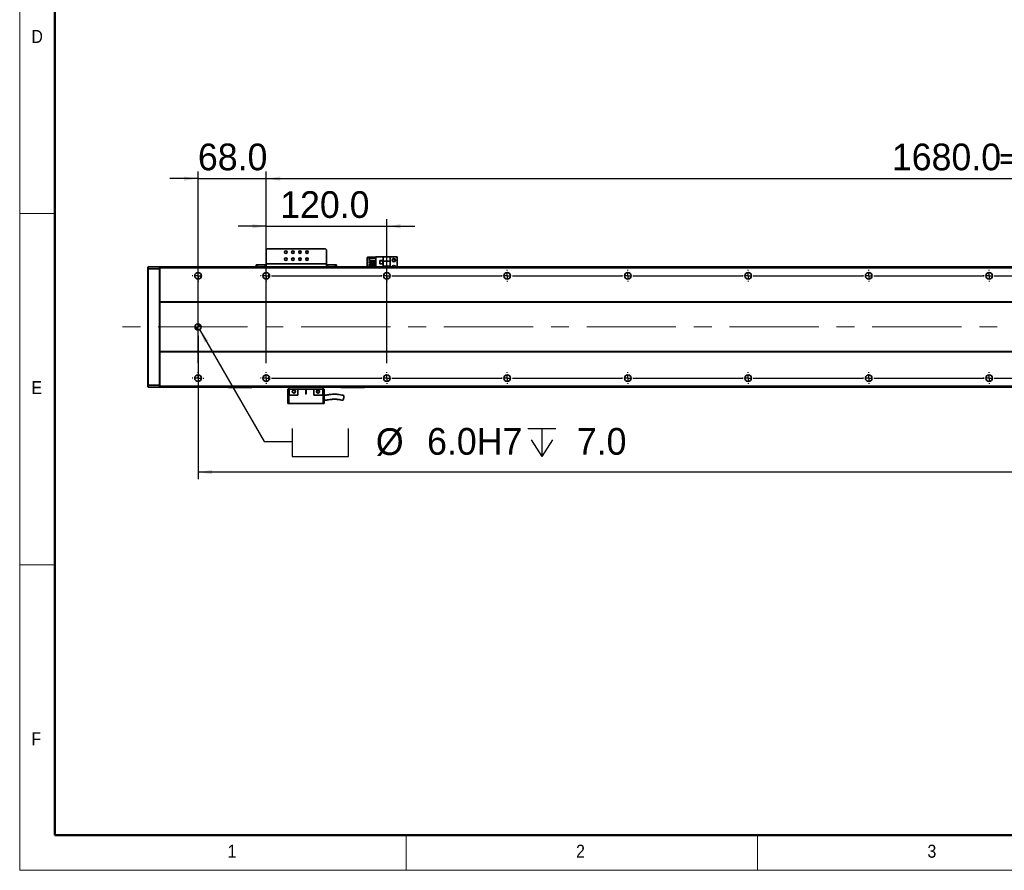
# Model space of a CAD drawing. Header units: millimetres. Extents: x 35 to 2905, y 35 to 2044.
# Tile 1 of 9: x 35 to 1016, y 35 to 883. Entities that reach past the tile are written whole.
import ezdxf

# ---------------------------------------------------------------- set-up
doc = ezdxf.new("R2010")
doc.units = ezdxf.units.MM
doc.header["$LTSCALE"] = 7
doc.linetypes.add('CENTERX2', pattern=[20.32, 12.7, -2.54, 2.54, -2.54])
doc.layers.add('黑色实线', color=7, linetype='Continuous')
doc.styles.add('SLDTEXTSTYLE1', font='Gothic.ttf', dxfattribs={"width": 0.913})
doc.styles.add('SLDTEXTSTYLE8', font='txt')
doc.styles.add('SLDTEXTSTYLE9', font='txt', dxfattribs={"bigfont": 'bigfont'})
doc.dimstyles.new('SLDDIMSTYLE0', dxfattribs={"dimtxt": 26.6, "dimasz": 14, "dimexe": 0, "dimexo": 0.0625, "dimgap": 6.65, "dimtad": 2, "dimdec": 1, "dimrnd": 1e-09, "dimzin": 4, "dimdsep": 46, "dimtxsty": 'SLDTEXTSTYLE8', "dimsah": 1, "dimcen": 0.09, "dimadec": 0, "dimazin": 1, "dimtfac": 1, "dimtdec": 1, "dimtmove": 0, "dimatfit": 0, "dimfxl": 0, "dimfrac": 2, "dimtolj": 1, "dimtzin": 12, "dimarcsym": 0})
doc.dimstyles.new('SLDDIMSTYLE4', dxfattribs={"dimtxt": 26.6, "dimasz": 14, "dimexe": 0, "dimexo": 0.0625, "dimgap": 6.65, "dimtad": 2, "dimdec": 1, "dimrnd": 1e-09, "dimzin": 4, "dimdsep": 46, "dimtxsty": 'SLDTEXTSTYLE8', "dimsah": 1, "dimcen": 0.09, "dimadec": 0, "dimazin": 1, "dimtfac": 1, "dimtdec": 1, "dimtofl": 0, "dimtmove": 0, "dimatfit": 3, "dimfxl": 0, "dimfrac": 2, "dimtolj": 1, "dimtzin": 12, "dimarcsym": 0})
doc.dimstyles.new('SLDDIMSTYLE7', dxfattribs={"dimtxt": 26.6, "dimasz": 14, "dimexe": 0, "dimexo": 0.0625, "dimgap": 6.65, "dimtad": 0, "dimtih": 1, "dimtoh": 1, "dimdec": 1, "dimrnd": 1e-09, "dimzin": 4, "dimdsep": 46, "dimtxsty": 'SLDTEXTSTYLE8', "dimsah": 1, "dimcen": 0, "dimadec": 0, "dimazin": 1, "dimtfac": 1, "dimtdec": 1, "dimtofl": 0, "dimtmove": 0, "dimatfit": 3, "dimfxl": 0, "dimfrac": 2, "dimtolj": 1, "dimtzin": 12, "dimarcsym": 0})

# ---------------------------------------------------------------- blocks, each defined once
blk = doc.blocks.new('SW_SYMBOL_HOLE_SPOT')
at = {"layer": '黑色实线', "color": 0}
for p, q in [((0, 6125), (0, 525)), ((11200, 525), (11200, 6125)), ((0, 525), (11200, 525))]:
    blk.add_line(p, q, dxfattribs=at)
blk = doc.blocks.new('SW_SYMBOL_HOLE_DEPTH')
at = {"layer": '黑色实线', "color": 0}
for p, q in [((0, 6125), (5600, 6125)), ((2800, 6125), (2800, 525)), ((700, 3885), (2800, 525)), ((4900, 3885), (2800, 525))]:
    blk.add_line(p, q, dxfattribs=at)
blk = doc.blocks.new('_D_27')
at = {"layer": '黑色实线'}
for p, q in [((214.12, 573.98), (278.54, 462.41)), ((278.54, 462.41), (306.54, 462.41))]:
    blk.add_line(p, q, dxfattribs=at)
blk.add_solid([(214.12, 573.98), (219.31, 560.8), (222.94, 562.9)], dxfattribs=at)
at = {"layer": '黑色实线', "xscale": 0.004985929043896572, "yscale": 0.004985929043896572, "zscale": 0.004985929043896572}
for name, p in [('SW_SYMBOL_HOLE_SPOT', (306.54, 444.8)), ('SW_SYMBOL_HOLE_DEPTH', (541.1, 444.8))]:
    blk.add_blockref(name, p, dxfattribs=at)
at = {"layer": '黑色实线', "char_height": 26.6, "attachment_point": 1, "style": 'SLDTEXTSTYLE8'}
for s, insert in [('%%c', (389.76, 475.55)), (' 6.0H7 ', (430.86, 475.81)), (' 7.0', (580.04, 475.81))]:
    blk.add_mtext(s, dxfattribs=dict(at, insert=insert))
blk = doc.blocks.new('_D_29')
at = {"layer": '黑色实线'}
for p, q in [((212.62, 567.69), (212.62, 424.88)), ((2028.62, 562.15), (2028.62, 424.88)), ((2028.62, 431.88), (212.62, 431.88))]:
    blk.add_line(p, q, dxfattribs=at)
for points in [[(212.62, 431.88), (226.62, 429.78), (226.62, 433.98)], [(2028.62, 431.88), (2014.62, 433.98), (2014.62, 429.78)]]:
    blk.add_solid(points, dxfattribs=at)
at = {"layer": '黑色实线', "insert": (1070.21, 466.78), "char_height": 26.6, "attachment_point": 1, "style": 'SLDTEXTSTYLE8'}
blk.add_mtext('1816.0', dxfattribs=at)
blk = doc.blocks.new('_D_32')
at = {"layer": '黑色实线'}
for p, q in [((280.62, 642.31), (280.62, 731.38)), ((1960.62, 642.31), (1960.62, 731.38)), ((280.62, 724.38), (1960.62, 724.38))]:
    blk.add_line(p, q, dxfattribs=at)
for points in [[(280.62, 724.38), (294.62, 722.28), (294.62, 726.48)], [(1960.62, 724.38), (1946.62, 726.48), (1946.62, 722.28)]]:
    blk.add_solid(points, dxfattribs=at)
at = {"layer": '黑色实线', "char_height": 26.6, "attachment_point": 1}
for s, insert, style in [('1680.0', (903.69, 759.28), 'SLDTEXTSTYLE8'), ('=14×120.0（PITCH）', (1007.65, 759.28), 'SLDTEXTSTYLE9')]:
    blk.add_mtext(s, dxfattribs=dict(at, insert=insert, style=style))
blk = doc.blocks.new('_D_33')
at = {"layer": '黑色实线'}
for p, q in [((212.62, 540.31), (212.62, 731.38)), ((280.62, 540.31), (280.62, 731.38)), ((212.62, 724.38), (184.62, 724.38)), ((212.62, 724.38), (280.62, 724.38)), ((280.62, 724.38), (308.62, 724.38))]:
    blk.add_line(p, q, dxfattribs=at)
for points in [[(212.62, 724.38), (198.62, 726.48), (198.62, 722.28)], [(280.62, 724.38), (294.62, 722.28), (294.62, 726.48)]]:
    blk.add_solid(points, dxfattribs=at)
at = {"layer": '黑色实线', "insert": (212.5, 759.28), "char_height": 26.6, "attachment_point": 1, "style": 'SLDTEXTSTYLE8'}
blk.add_mtext('68.0', dxfattribs=at)
blk = doc.blocks.new('_D_35')
at = {"layer": '黑色实线'}
for p, q in [((280.62, 676.9), (252.62, 676.9)), ((280.62, 540.31), (280.62, 683.9)), ((280.62, 676.9), (400.62, 676.9)), ((400.62, 540.31), (400.62, 683.9)), ((400.62, 676.9), (428.62, 676.9))]:
    blk.add_line(p, q, dxfattribs=at)
for points in [[(280.62, 676.9), (266.62, 679), (266.62, 674.8)], [(400.62, 676.9), (414.62, 674.8), (414.62, 679)]]:
    blk.add_solid(points, dxfattribs=at)
at = {"layer": '黑色实线', "insert": (294.44, 711.8), "char_height": 26.6, "attachment_point": 1, "style": 'SLDTEXTSTYLE8'}
blk.add_mtext('120.0', dxfattribs=at)
blk = doc.blocks.new('SW_CENTERMARKSYMBOL_0')
at = {"layer": '黑色实线', "color": 0}
for p, q in [((-5.08, 0), (-5.84, 0)), ((0, 0), (-2.54, 0)), ((0, 5.08), (0, 5.84)), ((0, 0), (0, 2.54)), ((0, 0), (0, -2.54)), ((0, 0), (2.54, 0)), ((5.08, 0), (5.84, 0)), ((0, -5.08), (0, -5.84))]:
    blk.add_line(p, q, dxfattribs=at)
blk = doc.blocks.new('SW_CENTERMARKSYMBOL_1')
at = {"layer": '黑色实线', "color": 0}
for p, q in [((-193.08, 102), (-193.84, 102)), ((-188, 102), (-190.54, 102)), ((-188, 107.08), (-188, 107.84)), ((-188, 102), (-188, 104.54)), ((-188, 102), (-188, 99.46)), ((-188, 102), (-185.46, 102)), ((0, 102), (-2.54, 102)), ((0, 107.08), (0, 107.84)), ((0, 102), (0, 104.54)), ((0, 102), (0, 99.46)), ((0, 102), (2.54, 102)), ((5.08, 102), (5.84, 102)), ((-188, 96.92), (-188, 96.16)), ((-125.08, 0), (-125.84, 0)), ((-120, 0), (-122.54, 0)), ((-120, 5.08), (-120, 5.84)), ((-120, 0), (-120, 2.54)), ((-120, 0), (-120, -2.54)), ((-120, 0), (-117.46, 0)), ((-114.92, 0), (-5.08, 0)), ((-5.08, 0), (-5.84, 0)), ((0, 0), (-2.54, 0)), ((0, 0), (-2.54, 0)), ((0, 5.08), (0, 5.84)), ((0, 0), (0, 2.54)), ((0, 0), (0, 2.54)), ((0, 0), (0, -2.54)), ((0, 0), (2.54, 0)), ((0, 0), (0, -2.54)), ((0, 0), (2.54, 0)), ((5.08, 0), (5.84, 0)), ((5.08, 0), (114.92, 0)), ((114.92, 0), (114.16, 0)), ((120, 0), (117.46, 0)), ((120, 0), (117.46, 0)), ((120, 0), (117.46, 0)), ((120, 5.08), (120, 5.84)), ((120, 0), (120, 2.54)), ((120, 0), (120, 2.54)), ((120, 0), (120, 2.54)), ((120, 0), (120, -2.54)), ((120, 0), (122.54, 0)), ((120, 0), (120, -2.54)), ((120, 0), (122.54, 0)), ((120, 0), (120, -2.54)), ((120, 0), (122.54, 0)), ((125.08, 0), (125.84, 0)), ((125.08, 0), (234.92, 0)), ((234.92, 0), (234.16, 0)), ((240, 0), (237.46, 0)), ((240, 0), (237.46, 0)), ((240, 0), (237.46, 0)), ((240, 0), (237.46, 0)), ((240, 5.08), (240, 5.84)), ((240, 0), (240, 2.54)), ((240, 0), (240, 2.54)), ((240, 0), (240, 2.54)), ((240, 0), (240, 2.54)), ((240, 0), (240, -2.54)), ((240, 0), (242.54, 0)), ((240, 0), (240, -2.54)), ((240, 0), (242.54, 0)), ((240, 0), (240, -2.54)), ((240, 0), (242.54, 0)), ((240, 0), (240, -2.54)), ((240, 0), (242.54, 0)), ((245.08, 0), (245.84, 0)), ((245.08, 0), (354.92, 0)), ((354.92, 0), (354.16, 0)), ((360, 0), (357.46, 0)), ((360, 0), (357.46, 0)), ((360, 0), (357.46, 0)), ((360, 0), (357.46, 0)), ((360, 0), (357.46, 0)), ((360, 5.08), (360, 5.84)), ((360, 0), (360, 2.54)), ((360, 0), (360, 2.54)), ((360, 0), (360, 2.54)), ((360, 0), (360, 2.54)), ((360, 0), (360, 2.54)), ((360, 0), (360, -2.54)), ((360, 0), (362.54, 0)), ((360, 0), (360, -2.54)), ((360, 0), (362.54, 0)), ((360, 0), (360, -2.54)), ((360, 0), (362.54, 0)), ((360, 0), (360, -2.54)), ((360, 0), (362.54, 0)), ((360, 0), (360, -2.54)), ((360, 0), (362.54, 0)), ((365.08, 0), (365.84, 0)), ((365.08, 0), (474.92, 0)), ((474.92, 0), (474.16, 0)), ((480, 0), (477.46, 0)), ((480, 0), (477.46, 0)), ((480, 0), (477.46, 0)), ((480, 0), (477.46, 0)), ((480, 0), (477.46, 0)), ((480, 0), (477.46, 0)), ((480, 5.08), (480, 5.84)), ((480, 0), (480, 2.54)), ((480, 0), (480, 2.54)), ((480, 0), (480, 2.54)), ((480, 0), (480, 2.54)), ((480, 0), (480, 2.54)), ((480, 0), (480, 2.54)), ((480, 0), (480, -2.54)), ((480, 0), (482.54, 0)), ((480, 0), (480, -2.54)), ((480, 0), (482.54, 0)), ((480, 0), (480, -2.54)), ((480, 0), (482.54, 0)), ((480, 0), (480, -2.54)), ((480, 0), (482.54, 0)), ((480, 0), (480, -2.54)), ((480, 0), (482.54, 0)), ((480, 0), (480, -2.54)), ((480, 0), (482.54, 0)), ((485.08, 0), (485.84, 0)), ((485.08, 0), (594.92, 0)), ((594.92, 0), (594.16, 0)), ((600, 0), (597.46, 0)), ((600, 0), (597.46, 0)), ((600, 0), (597.46, 0)), ((600, 0), (597.46, 0)), ((600, 0), (597.46, 0)), ((600, 0), (597.46, 0)), ((600, 0), (597.46, 0)), ((600, 5.08), (600, 5.84)), ((600, 0), (600, 2.54)), ((600, 0), (600, 2.54)), ((600, 0), (600, 2.54)), ((600, 0), (600, 2.54)), ((600, 0), (600, 2.54)), ((600, 0), (600, 2.54)), ((600, 0), (600, 2.54)), ((600, 0), (600, -2.54)), ((600, 0), (602.54, 0)), ((600, 0), (600, -2.54)), ((600, 0), (602.54, 0)), ((600, 0), (600, -2.54)), ((600, 0), (602.54, 0)), ((600, 0), (600, -2.54)), ((600, 0), (602.54, 0)), ((600, 0), (600, -2.54)), ((600, 0), (602.54, 0)), ((600, 0), (600, -2.54)), ((600, 0), (602.54, 0)), ((600, 0), (600, -2.54)), ((600, 0), (602.54, 0)), ((605.08, 0), (605.84, 0)), ((605.08, 0), (714.92, 0)), ((-120, -5.08), (-120, -5.84)), ((0, -5.08), (0, -5.84)), ((120, -5.08), (120, -5.84)), ((240, -5.08), (240, -5.84)), ((360, -5.08), (360, -5.84)), ((480, -5.08), (480, -5.84)), ((600, -5.08), (600, -5.84))]:
    blk.add_line(p, q, dxfattribs=at)
blk = doc.blocks.new('SW_CENTERMARKSYMBOL_2')
at = {"layer": '黑色实线', "color": 0}
for p, q in [((-245.08, 0), (-245.84, 0)), ((-240, 0), (-242.54, 0)), ((-240, 5.08), (-240, 5.84)), ((-240, 0), (-240, 2.54)), ((-240, 0), (-240, -2.54)), ((-240, 0), (-237.46, 0)), ((-234.92, 0), (-125.08, 0)), ((-125.08, 0), (-125.84, 0)), ((-120, 0), (-122.54, 0)), ((-120, 0), (-122.54, 0)), ((-120, 5.08), (-120, 5.84)), ((-120, 0), (-120, 2.54)), ((-120, 0), (-120, 2.54)), ((-120, 0), (-120, -2.54)), ((-120, 0), (-117.46, 0)), ((-120, 0), (-120, -2.54)), ((-120, 0), (-117.46, 0)), ((-114.92, 0), (-114.16, 0)), ((-114.92, 0), (-5.08, 0)), ((-5.08, 0), (-5.84, 0)), ((0, 0), (-2.54, 0)), ((0, 0), (-2.54, 0)), ((0, 0), (-2.54, 0)), ((0, 5.08), (0, 5.84)), ((0, 0), (0, 2.54)), ((0, 0), (0, 2.54)), ((0, 0), (0, 2.54)), ((0, 0), (0, -2.54)), ((0, 0), (2.54, 0)), ((0, 0), (0, -2.54)), ((0, 0), (2.54, 0)), ((0, 0), (0, -2.54)), ((0, 0), (2.54, 0)), ((5.08, 0), (5.84, 0)), ((5.08, 0), (114.92, 0)), ((114.92, 0), (114.16, 0)), ((120, 0), (117.46, 0)), ((120, 0), (117.46, 0)), ((120, 0), (117.46, 0)), ((120, 0), (117.46, 0)), ((120, 5.08), (120, 5.84)), ((120, 0), (120, 2.54)), ((120, 0), (120, 2.54)), ((120, 0), (120, 2.54)), ((120, 0), (120, 2.54)), ((120, 0), (120, -2.54)), ((120, 0), (122.54, 0)), ((120, 0), (120, -2.54)), ((120, 0), (122.54, 0)), ((120, 0), (120, -2.54)), ((120, 0), (122.54, 0)), ((120, 0), (120, -2.54)), ((120, 0), (122.54, 0)), ((125.08, 0), (125.84, 0)), ((125.08, 0), (234.92, 0)), ((234.92, 0), (234.16, 0)), ((240, 0), (237.46, 0)), ((240, 0), (237.46, 0)), ((240, 0), (237.46, 0)), ((240, 0), (237.46, 0)), ((240, 0), (237.46, 0)), ((240, 5.08), (240, 5.84)), ((240, 0), (240, 2.54)), ((240, 0), (240, 2.54)), ((240, 0), (240, 2.54)), ((240, 0), (240, 2.54)), ((240, 0), (240, 2.54)), ((240, 0), (240, -2.54)), ((240, 0), (242.54, 0)), ((240, 0), (240, -2.54)), ((240, 0), (242.54, 0)), ((240, 0), (240, -2.54)), ((240, 0), (242.54, 0)), ((240, 0), (240, -2.54)), ((240, 0), (242.54, 0)), ((240, 0), (240, -2.54)), ((240, 0), (242.54, 0)), ((245.08, 0), (245.84, 0)), ((245.08, 0), (354.92, 0)), ((354.92, 0), (354.16, 0)), ((360, 0), (357.46, 0)), ((360, 0), (357.46, 0)), ((360, 0), (357.46, 0)), ((360, 0), (357.46, 0)), ((360, 0), (357.46, 0)), ((360, 0), (357.46, 0)), ((360, 5.08), (360, 5.84)), ((360, 0), (360, 2.54)), ((360, 0), (360, 2.54)), ((360, 0), (360, 2.54)), ((360, 0), (360, 2.54)), ((360, 0), (360, 2.54)), ((360, 0), (360, 2.54)), ((360, 0), (360, -2.54)), ((360, 0), (362.54, 0)), ((360, 0), (360, -2.54)), ((360, 0), (362.54, 0)), ((360, 0), (360, -2.54)), ((360, 0), (362.54, 0)), ((360, 0), (360, -2.54)), ((360, 0), (362.54, 0)), ((360, 0), (360, -2.54)), ((360, 0), (362.54, 0)), ((360, 0), (360, -2.54)), ((360, 0), (362.54, 0)), ((365.08, 0), (365.84, 0)), ((365.08, 0), (474.92, 0)), ((474.92, 0), (474.16, 0)), ((480, 0), (477.46, 0)), ((480, 0), (477.46, 0)), ((480, 0), (477.46, 0)), ((480, 0), (477.46, 0)), ((480, 0), (477.46, 0)), ((480, 0), (477.46, 0)), ((480, 0), (477.46, 0)), ((480, 5.08), (480, 5.84)), ((480, 0), (480, 2.54)), ((480, 0), (480, 2.54)), ((480, 0), (480, 2.54)), ((480, 0), (480, 2.54)), ((480, 0), (480, 2.54)), ((480, 0), (480, 2.54)), ((480, 0), (480, 2.54)), ((480, 0), (480, -2.54)), ((480, 0), (482.54, 0)), ((480, 0), (480, -2.54)), ((480, 0), (482.54, 0)), ((480, 0), (480, -2.54)), ((480, 0), (482.54, 0)), ((480, 0), (480, -2.54)), ((480, 0), (482.54, 0)), ((480, 0), (480, -2.54)), ((480, 0), (482.54, 0)), ((480, 0), (480, -2.54)), ((480, 0), (482.54, 0)), ((480, 0), (480, -2.54)), ((480, 0), (482.54, 0)), ((485.08, 0), (485.84, 0)), ((485.08, 0), (594.92, 0)), ((-240, -5.08), (-240, -5.84)), ((-120, -5.08), (-120, -5.84)), ((0, -5.08), (0, -5.84)), ((120, -5.08), (120, -5.84)), ((240, -5.08), (240, -5.84)), ((360, -5.08), (360, -5.84)), ((480, -5.08), (480, -5.84))]:
    blk.add_line(p, q, dxfattribs=at)
blk = doc.blocks.new('SW_DOWELSYMBOL_4')
at = {"linetype": 'Continuous', "lineweight": 18}
h = blk.add_hatch(color=0, dxfattribs=at)
edge = h.paths.add_edge_path(flags=0)
edge.add_arc((0, 0), 3, 180, 270)
edge.add_line((0, -3), (0, 0))
edge.add_line((0, 0), (-3, 0))
h = blk.add_hatch(color=0, dxfattribs=at)
edge = h.paths.add_edge_path(flags=0)
edge.add_arc((0, 0), 3, 0, 90)
edge.add_line((0, 3), (0, 0))
edge.add_line((0, 0), (3, 0))
at = {"layer": '黑色实线', "color": 0}
blk.add_circle((0, 0), 3, dxfattribs=at)

msp = doc.modelspace()

# ---------------------------------------------------------------- linework, layer by layer
at = {"color": 7, "linetype": 'Continuous', "lineweight": 18}
for p, q in [((35, 2044), (35, 35)), ((70, 2009), (70, 70)), ((35, 689.5), (70, 689.5)), ((70, 339.5), (35, 339.5)), ((70, 70), (2870, 70)), ((420, 35), (420, 70)), ((770, 70), (770, 35)), ((861, 70), (2870, 70)), ((35, 35), (2905, 35))]:
    msp.add_line(p, q, dxfattribs=at)
at = {"color": 7, "linetype": 'Continuous', "lineweight": 50}
for p, q in [((70, 2009), (70, 70)), ((70, 70), (2870, 70))]:
    msp.add_line(p, q, dxfattribs=at)
at = {"color": 7, "linetype": 'Continuous', "lineweight": 35}
for p, q in [((281.62, 654.38), (280.62, 653.38)), ((280.62, 653.38), (280.62, 639.58)), ((339.62, 654.38), (281.62, 654.38)), ((340.62, 653.38), (339.62, 654.38)), ((340.62, 639.58), (340.62, 653.38)), ((270.62, 636.58), (270.62, 638.58)), ((270.62, 638.58), (271.62, 638.58)), ((271.62, 638.58), (271.62, 636.58)), ((271.62, 638.58), (279.62, 638.58)), ((279.62, 638.58), (279.62, 636.58)), ((280.62, 638.58), (279.62, 638.58)), ((340.62, 639.58), (280.62, 639.58)), ((280.62, 636.58), (280.62, 639.58)), ((340.62, 639.58), (340.62, 636.58)), ((341.62, 638.58), (340.62, 638.58)), ((341.62, 638.58), (341.62, 636.58)), ((341.62, 638.58), (349.62, 638.58)), ((349.62, 636.58), (349.62, 638.58)), ((349.62, 638.58), (350.62, 638.58)), ((350.62, 638.58), (350.62, 636.58)), ((381.42, 646.08), (381.12, 645.78)), ((381.42, 645.78), (381.12, 645.78)), ((381.12, 636.58), (381.12, 645.78)), ((381.55, 646.08), (381.42, 645.78)), ((381.42, 646.08), (381.55, 646.08)), ((385.82, 645.78), (381.42, 645.78)), ((381.42, 645.78), (381.42, 636.58)), ((381.55, 646.08), (385.82, 646.08)), ((383.42, 642.64), (383.42, 645.14)), ((383.42, 645.14), (389.62, 645.14)), ((383.42, 642.64), (389.62, 642.64)), ((383.42, 640.1), (383.42, 641.6)), ((383.42, 641.6), (389.62, 641.6)), ((383.42, 640.1), (389.62, 640.1)), ((383.42, 637.56), (383.42, 639.06)), ((383.42, 639.06), (389.62, 639.06)), ((383.42, 637.56), (389.62, 637.56)), ((385.82, 645.14), (385.82, 646.08)), ((385.82, 646.08), (389.62, 646.08)), ((385.82, 641.6), (385.82, 642.64)), ((385.82, 639.06), (385.82, 640.1)), ((385.82, 636.58), (385.82, 637.56)), ((389.62, 636.58), (389.62, 646.38)), ((389.62, 646.38), (397.17, 646.38)), ((396.92, 642.68), (393.72, 642.68)), ((393.72, 642.68), (393.72, 639.48)), ((393.72, 639.48), (396.92, 639.48)), ((396.82, 642.58), (393.82, 642.58)), ((393.82, 642.58), (393.82, 639.58)), ((393.82, 639.58), (396.82, 639.58)), ((396.82, 639.58), (396.82, 642.58)), ((396.92, 639.48), (396.92, 642.68)), ((404.12, 646.38), (397.17, 646.38)), ((397.17, 646.38), (397.17, 642.08)), ((404.12, 642.08), (397.17, 642.08)), ((397.17, 637.08), (397.17, 642.08)), ((404.12, 642.08), (404.12, 646.38)), ((411.12, 646.38), (404.12, 646.38)), ((404.12, 642.08), (404.12, 637.08)), ((411.12, 646.38), (411.12, 636.58)), ((162.62, 636.28), (162.92, 636.58)), ((162.62, 634.45), (162.62, 636.28)), ((162.62, 634.45), (162.92, 634.58)), ((162.62, 518.7), (162.62, 634.45)), ((162.92, 636.58), (162.92, 634.58)), ((162.92, 636.58), (174.32, 636.58)), ((162.92, 634.58), (162.92, 518.58)), ((174.32, 634.58), (162.92, 634.58)), ((174.32, 634.58), (174.32, 636.58)), ((174.62, 636.28), (174.32, 636.58)), ((174.32, 518.58), (174.32, 634.58)), ((174.62, 634.45), (174.32, 634.58)), ((2066.62, 636.58), (174.62, 636.58)), ((174.62, 635.58), (174.62, 636.58)), ((2066.62, 635.58), (174.62, 635.58)), ((174.62, 601.58), (174.62, 635.58)), ((215.62, 628.95), (215.62, 626.2)), ((281.15, 630.83), (280.1, 630.83)), ((283.12, 625.42), (283.12, 629.73)), ((397.17, 637.08), (404.12, 637.08)), ((397.17, 637.08), (397.17, 636.58)), ((404.12, 636.58), (404.12, 637.08)), ((2066.62, 601.58), (174.62, 601.58)), ((174.62, 601.58), (174.62, 601.08)), ((2066.62, 601.08), (174.62, 601.08)), ((174.62, 552.08), (174.62, 601.08)), ((2066.62, 552.08), (174.62, 552.08)), ((174.62, 551.58), (174.62, 552.08)), ((2066.62, 551.58), (174.62, 551.58)), ((174.62, 517.58), (174.62, 551.58)), ((215.62, 526.95), (215.62, 524.2)), ((281.15, 522.32), (280.1, 522.32)), ((283.12, 523.42), (283.12, 527.73)), ((162.62, 516.88), (162.62, 518.7)), ((162.62, 518.7), (162.92, 518.58)), ((162.62, 516.88), (162.92, 516.58)), ((162.92, 518.58), (162.92, 516.58)), ((162.92, 518.58), (174.32, 518.58)), ((174.32, 516.58), (162.92, 516.58)), ((174.62, 518.7), (174.32, 518.58)), ((174.32, 516.58), (174.32, 518.58)), ((174.62, 516.88), (174.32, 516.58)), ((2066.62, 517.58), (174.62, 517.58)), ((174.62, 517.58), (174.62, 516.58)), ((2066.62, 516.58), (174.62, 516.58)), ((242.62, 516.38), (242.62, 516.58)), ((242.62, 516.38), (243.62, 516.38)), ((242.62, 516.38), (242.92, 516.08)), ((243.75, 516.08), (242.92, 516.08)), ((243.62, 516.58), (243.62, 516.38)), ((243.75, 516.08), (243.62, 516.38)), ((243.62, 516.38), (265.62, 516.38)), ((265.5, 516.08), (243.75, 516.08)), ((265.5, 516.08), (265.62, 516.38)), ((266.32, 516.08), (265.5, 516.08)), ((265.62, 516.38), (265.62, 516.58)), ((265.62, 516.38), (266.62, 516.38)), ((266.32, 516.08), (266.62, 516.38)), ((266.62, 516.58), (266.62, 516.38)), ((302.12, 514.68), (302.12, 500.28)), ((303.32, 514.68), (302.12, 514.68)), ((303.12, 514.68), (303.12, 516.58)), ((303.32, 514.68), (303.32, 508.68)), ((312.12, 514.68), (303.32, 514.68)), ((312.12, 514.68), (319.87, 514.68)), ((312.12, 514.68), (312.12, 508.68)), ((320.37, 514.68), (319.87, 514.68)), ((319.87, 514.68), (319.87, 509.93)), ((320.37, 514.68), (328.12, 514.68)), ((320.37, 509.93), (320.37, 514.68)), ((328.12, 508.68), (328.12, 514.68)), ((336.92, 514.68), (328.12, 514.68)), ((331.5, 513.13), (331.67, 513.23)), ((331.5, 513.13), (331.67, 513.23)), ((333.13, 512.73), (333.26, 512.32)), ((336.92, 508.68), (336.92, 514.68)), ((338.12, 514.68), (336.92, 514.68)), ((337.12, 514.68), (337.12, 516.58)), ((338.12, 500.28), (338.12, 514.68)), ((354.62, 516.38), (354.62, 516.58)), ((354.62, 516.38), (355.62, 516.38)), ((354.62, 516.38), (354.92, 516.08)), ((355.75, 516.08), (354.92, 516.08)), ((355.62, 516.58), (355.62, 516.38)), ((355.75, 516.08), (355.62, 516.38)), ((355.62, 516.38), (377.62, 516.38)), ((377.5, 516.08), (355.75, 516.08)), ((377.5, 516.08), (377.62, 516.38)), ((378.32, 516.08), (377.5, 516.08)), ((377.62, 516.38), (377.62, 516.58)), ((377.62, 516.38), (378.62, 516.38)), ((378.32, 516.08), (378.62, 516.38)), ((378.62, 516.58), (378.62, 516.38)), ((303.12, 500.28), (302.12, 500.28)), ((303.32, 508.68), (303.12, 508.68)), ((303.12, 500.28), (303.12, 508.68)), ((337.12, 500.28), (303.12, 500.28)), ((303.32, 508.68), (312.12, 508.68)), ((328.12, 508.68), (336.92, 508.68)), ((337.12, 508.68), (336.92, 508.68)), ((337.12, 508.68), (337.12, 500.28)), ((338.12, 500.28), (337.12, 500.28))]:
    msp.add_line(p, q, dxfattribs=at)
at = {"color": 8, "linetype": 'Continuous', "lineweight": 35}
for p, q in [((307.87, 645.08), (306.37, 645.08)), ((314.87, 645.08), (313.37, 645.08))]:
    msp.add_line(p, q, dxfattribs=at)
at = {"color": 7, "linetype": 'Continuous', "lineweight": 35}
for centre, radius in [((300.12, 651.08), 1.25), ((307.12, 651.08), 1.25), ((314.12, 651.08), 1.25), ((321.12, 651.08), 1.25), ((300.12, 644.08), 1.25), ((307.12, 644.08), 1.25), ((314.12, 644.08), 1.25), ((321.12, 644.08), 1.25), ((407.62, 643.08), 1.75), ((407.62, 643.08), 1.25), ((212.62, 627.58), 3.3), ((280.62, 627.58), 3.3), ((400.62, 627.58), 3.3), ((520.62, 627.58), 3.3), ((640.62, 627.58), 3.3), ((760.62, 627.58), 3.3), ((880.62, 627.58), 3.3), ((1000.62, 627.58), 3.3), ((212.62, 576.58), 3), ((212.62, 525.58), 3.3), ((280.62, 525.58), 3.3), ((400.62, 525.58), 3.3), ((520.62, 525.58), 3.3), ((640.62, 525.58), 3.3), ((760.62, 525.58), 3.3), ((880.62, 525.58), 3.3), ((1000.62, 525.58), 3.3), ((308.12, 512.18), 1.6), ((332.12, 512.18), 1.6)]:
    msp.add_circle(centre, radius, dxfattribs=at)
for centre, radius, start, end in [((407.62, 636.08), 1.75, 16.60155, 163.39845), ((407.62, 636.08), 1.25, 23.57818, 156.42182), ((320.12, 509.93), 0.25, 180, 0)]:
    msp.add_arc(centre, radius, start, end, dxfattribs=at)
for points, knots in [([(309.26, 512.32), (309.28, 512.19), (309.32, 511.94), (309.22, 511.55), (308.99, 511.2), (308.66, 510.93), (308.24, 510.78), (307.78, 510.78), (307.35, 510.91), (307.12, 511.09), (307.01, 511.17)], [0, 0, 0, 0, 0.114739, 0.230594, 0.350928, 0.475828, 0.605455, 0.739403, 0.877548, 1, 1, 1, 1]), ([(308.11, 513.48), (308.25, 513.45), (308.53, 513.39), (308.88, 513.14), (309.06, 512.89), (309.12, 512.75), (309.13, 512.73)], [0, 0, 0, 0, 0.32233, 0.643215, 0.951835, 1, 1, 1, 1]), ([(332.12, 513.33), (332.01, 513.32), (331.78, 513.3), (331.46, 513.14), (331.2, 512.9), (331.03, 512.59), (330.96, 512.24), (330.99, 511.89), (331.13, 511.57), (331.35, 511.3), (331.65, 511.11), (331.99, 511.02), (332.34, 511.03), (332.67, 511.15), (332.95, 511.36), (333.16, 511.64), (333.28, 511.97), (333.27, 512.21), (333.26, 512.32)], [0, 0, 0, 0, 0.062498, 0.124997, 0.187497, 0.249997, 0.312496, 0.374996, 0.437495, 0.499997, 0.562494, 0.624995, 0.687496, 0.749995, 0.812497, 0.874998, 0.937499, 1, 1, 1, 1]), ([(333.26, 512.32), (333.28, 512.19), (333.32, 511.94), (333.22, 511.55), (332.99, 511.2), (332.66, 510.93), (332.24, 510.78), (331.78, 510.78), (331.35, 510.91), (331.12, 511.09), (331.01, 511.17)], [0, 0, 0, 0, 0.1147383, 0.2305929, 0.3509263, 0.4758248, 0.605451, 0.739398, 0.8775414, 1, 1, 1, 1]), ([(332.11, 513.48), (332.25, 513.45), (332.53, 513.39), (332.88, 513.14), (333.06, 512.89), (333.12, 512.75), (333.13, 512.73)], [0, 0, 0, 0, 0.322312, 0.64322, 0.951843, 1, 1, 1, 1]), ([(357.44, 508.47), (356.47, 508.62), (354.66, 508.91), (352.19, 509.3), (350.13, 509.46), (348.27, 509.5), (346.24, 509.42), (344.41, 509.22), (342.9, 509), (341.89, 508.85), (340.85, 508.7), (339.78, 508.58), (338.87, 508.5), (338.32, 508.53), (338.12, 508.55)], [0, 0, 0, 0, 0.155774, 0.290786, 0.39677, 0.47499, 0.57359, 0.704746, 0.75469, 0.807087, 0.861209, 0.915956, 0.970407, 1, 1, 1, 1]), ([(338.12, 503.56), (338.36, 503.55), (339.08, 503.53), (340.22, 503.61), (341.9, 503.81), (343.6, 504.08), (345.28, 504.31), (346.73, 504.45), (348.41, 504.54), (350.32, 504.47), (352.36, 504.25), (354.47, 503.89), (356.02, 503.65), (356.87, 503.52)], [0, 0, 0, 0, 0.036868, 0.11254, 0.178518, 0.302805, 0.38427, 0.444528, 0.530286, 0.647338, 0.744746, 0.860354, 1, 1, 1, 1]), ([(356.87, 503.57), (356.91, 503.56), (357, 503.52), (357.2, 503.78), (357.41, 504.28), (357.6, 504.98), (357.74, 505.78), (357.82, 506.62), (357.82, 507.4), (357.75, 508.02), (357.62, 508.41), (357.49, 508.44), (357.44, 508.45)], [0, 0, 0, 0, 0.057406, 0.163025, 0.266466, 0.369977, 0.474788, 0.581585, 0.690231, 0.799775, 0.908817, 1, 1, 1, 1])]:
    msp.add_open_spline(points, degree=3, knots=knots, dxfattribs=at)
at = {"layer": '黑色实线', "linetype": 'CENTERX2', "lineweight": 18}
msp.add_line((2111.07, 576.58), (130.17, 576.58), dxfattribs=at)

# ---------------------------------------------------------------- block references
at = {"layer": '黑色实线'}
for name, p in [('SW_CENTERMARKSYMBOL_2', (520.62, 627.58)), ('SW_CENTERMARKSYMBOL_1', (400.62, 525.58)), ('SW_DOWELSYMBOL_4', (212.62, 576.58)), ('SW_CENTERMARKSYMBOL_0', (212.62, 525.58))]:
    msp.add_blockref(name, p, dxfattribs=at)

# ---------------------------------------------------------------- texts
at = {"color": 7, "linetype": 'Continuous', "lineweight": 0, "char_height": 12.96, "attachment_point": 1, "style": 'SLDTEXTSTYLE1'}
for s, insert in [('D', (46.67, 872.52)), ('E', (46.67, 522.52)), ('F', (46.67, 172.52)), ('1', (242.08, 60.52)), ('2', (589.17, 60.52)), ('3', (939.17, 60.52))]:
    msp.add_mtext(s, dxfattribs=dict(at, insert=insert))

# ---------------------------------------------------------------- dimensions: what is measured, and where the dimension line sits
at = {"layer": '黑色实线'}
for base, p1, p2, dimstyle, picture, middle in [((280.62, 724.38), (212.62, 531.42), (280.62, 531.42), 'SLDDIMSTYLE0', '_D_33', (245.26, 724.38)), ((400.62, 676.9), (280.62, 531.42), (400.62, 531.42), 'SLDDIMSTYLE0', '_D_35', (336.81, 676.9)), ((212.62, 431.88), (2028.62, 571.04), (212.62, 576.58), 'SLDDIMSTYLE4', '_D_29', (1122.2, 431.88))]:
    dim = msp.add_linear_dim(base=base, p1=p1, p2=p2, dimstyle=dimstyle, dxfattribs=at)
    dim.commit()
    dim.dimension.update_dxf_attribs({"geometry": picture, "text_midpoint": middle, "dimtype": 160})
dim = msp.add_linear_dim(base=(1960.62, 724.38), p1=(280.62, 633.42), p2=(1960.62, 633.42), text='<>=14×120.0（PITCH）', dimstyle='SLDDIMSTYLE4', dxfattribs=at)
dim.commit()
dim.dimension.update_dxf_attribs({"geometry": '_D_32', "text_midpoint": (1122.2, 724.38), "dimtype": 160})
dim = msp.add_diameter_dim_2p(p1=(211.12, 579.17), p2=(214.12, 573.98), text='{\\fGDT;v} <>H7 {\\fGDT;x} 7.0\\P', dimstyle='SLDDIMSTYLE7', dxfattribs=at)
dim.commit()
dim.dimension.update_dxf_attribs({"geometry": '_D_27', "text_midpoint": (471.29, 462.41), "dimtype": 163})

doc.saveas('drawing.dxf')
